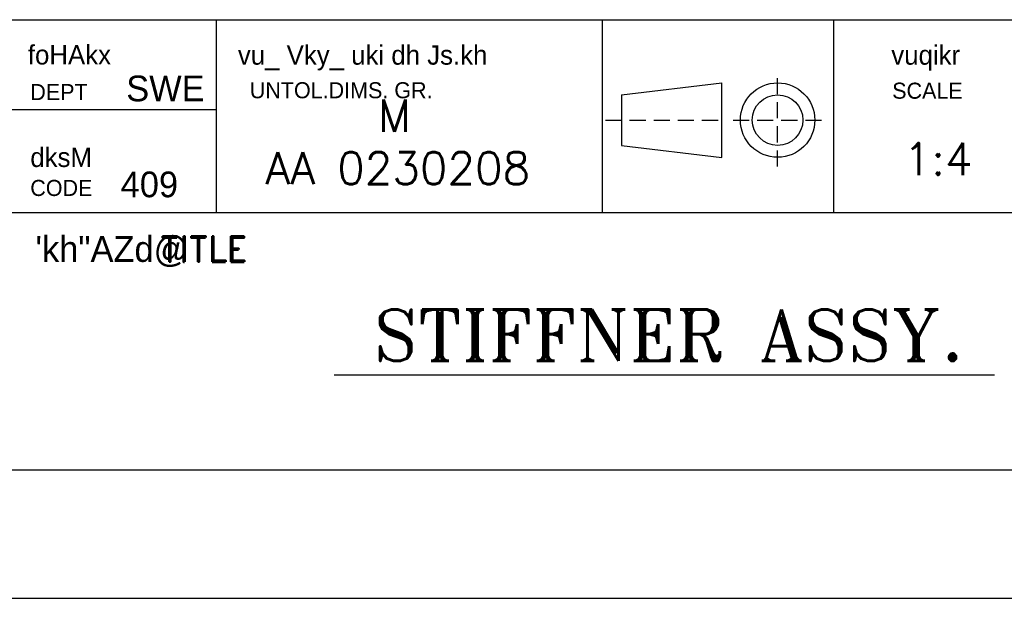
# Model space of a CAD drawing. Extents: x 10867 to 12547, y -210 to 978.
# Tile 3 of 7: x 11830 to 12136, y -210 to -30. Entities that reach past the tile are written whole.
import ezdxf
from ezdxf.enums import TextEntityAlignment as Align

# ---------------------------------------------------------------- set-up
doc = ezdxf.new("R2010")
doc.units = 0
doc.header["$LTSCALE"] = 5
doc.header["$MEASUREMENT"] = 0
doc.linetypes.add('HIDDEN', pattern=[0.375, 0.25, -0.125])
doc.layers.get('0').update_dxf_attribs({"linetype": 'CONTINUOUS'})
doc.layers.add('6', color=6, linetype='CONTINUOUS')
doc.layers.add('TEXT', color=3, linetype='CONTINUOUS')
doc.styles.add('HINDI', font='hindi')
doc.styles.add('ROMAND', font='romand', dxfattribs={"height": 3})
doc.styles.add('ROMANS', font='romans.shx')
doc.styles.add('ROMANT', font='romant.shx')

# ---------------------------------------------------------------- blocks, each defined once
blk = doc.blocks.new('A3')
for p, q in [((170, 45), (410, 45)), ((256, 30), (256, 45)), ((286, 30), (286, 45)), ((304, 30), (304, 45)), ((240, 30), (410, 30)), ((20, 10), (410, 10)), ((170, 10), (410, 10)), ((0, 0), (420, 0))]:
    blk.add_line(p, q)
at = {"layer": 'TEXT', "linetype": 'HIDDEN'}
for p, q in [((299.623, 33.584), (299.623, 40.63)), ((286.244, 37.192), (295.345, 37.192)), ((296.157, 37.192), (303.207, 37.192))]:
    blk.add_line(p, q, dxfattribs=at)
at = {"layer": 'TEXT'}
for p, q in [((287.492, 39.156), (295.286, 40.088)), ((295.286, 34.295), (295.286, 40.088)), ((287.492, 39.156), (287.492, 35.227)), ((256, 38), (240, 38)), ((287.492, 35.227), (295.286, 34.295))]:
    blk.add_line(p, q, dxfattribs=at)
for radius in [2.896, 1.965]:
    blk.add_circle((299.623, 37.192), radius, dxfattribs=at)
at = {"style": 'HINDI'}
for s, height, p in [('foHAkx', 1.5, (241.334, 41.52)), ('vu_ Vky_ uki dh Js.kh', 1.5, (257.664, 41.501)), ('vuqikr', 1.5, (308.463, 41.501)), ('dksM', 1.5, (241.526, 33.545)), ('\'kh"AZd@', 2, (241.924, 26.165))]:
    blk.add_text(s, height=height, dxfattribs=at).set_placement(p)
for s, p in [('SWE', (248.986, 38.654)), ('409', (248.551, 31.191))]:
    blk.add_text(s, height=2).set_placement(p)
at = {"color": 7, "style": 'ROMANS', "width": 1.3}
blk.add_attdef('DRG_NO', (81.193, 282.789), '', height=3.5, rotation=180, dxfattribs=at)
at = {"style": 'ROMANS'}
for tag, p, width in [('SHTNO', (13.589, 112.796), 0.8), ('REV_NO', (13.609, 103.509), 0.8), ('DRG_NO', (13.688, 75.163), 0.9)]:
    blk.add_attdef(tag, p, '', height=2.8, rotation=90, dxfattribs=dict(at, width=width))
at = {"color": 7, "style": 'ROMANS'}
for tag, p, height in [('PRODUCT', (309.081, 74.125), 4), ('DRN_SIGN', (366.754, 58.083), 1), ('CHD_SIGN', (366.794, 52.108), 1), ('APP_SIGN', (367.443, 46.306), 1), ('TITLE1', (257.161, 19.996), 3.5), ('TITLE2', (256.849, 13.78), 3.5)]:
    blk.add_attdef(tag, p, '', height=height, dxfattribs=at)
for tag, height, p in [('DRN_BY', 2, (352.453, 59.462)), ('DRN_DATE', 1.5, (390.703, 59.562)), ('CHD_BY', 2, (352.453, 53.454)), ('CHD_DATE', 1.5, (390.606, 54.046)), ('NOVAR', 2.5, (403.979, 50.511)), ('APP_BY', 2, (352.453, 47.446)), ('APP_DATE', 1.5, (390.606, 47.546)), ('REFTOASSY', 2.5, (357.116, 34.38)), ('ITNO', 2.5, (390.337, 34.655)), ('SCALE', 2.5, (313.439, 33.999)), ('NOIT', 2.5, (404.463, 32.959)), ('REV_NO', 3.5, (404.113, 21.064)), ('SHTNO', 2.5, (364.939, 12.481)), ('NOSHT', 2.5, (406.967, 12.659))]:
    blk.add_attdef(tag, text='', height=height, dxfattribs=at).set_placement(p, align=Align.MIDDLE)
at = {"color": 7, "style": 'ROMANS', "width": 0.8}
blk.add_attdef('WEIGHT', text='', height=2.3, dxfattribs=at).set_placement((330.676, 33.745), align=Align.MIDDLE)
at = {"color": 7, "style": 'ROMANS', "width": 1.3}
blk.add_attdef('DRG_NO', (341.377, 19.211), '', height=3.5, dxfattribs=at)
at = {"layer": 'TEXT'}
for s, p in [('DEPT', (241.525, 38.747)), ('UNTOL.DIMS. GR.', (258.589, 38.888)), ('SCALE', (308.532, 38.853)), ('CODE', (241.525, 31.29))]:
    blk.add_text(s, height=1.25, dxfattribs=at).set_placement(p)
at = {"layer": 'TEXT', "style": 'ROMAND'}
blk.add_text('TITLE', height=2, dxfattribs=at).set_placement((251.636, 26.167))

msp = doc.modelspace()

# ---------------------------------------------------------------- linework, layer by layer
at = {"layer": '6'}
msp.add_line((11927.81, -140.6), (12133.15, -140.6), dxfattribs=at)

# ---------------------------------------------------------------- block references
at = {"xscale": 4, "yscale": 4, "zscale": 4}
msp.add_blockref('A3', (10867.17, -210.09), dxfattribs=at)

# ---------------------------------------------------------------- texts
at = {"layer": '6'}
for s, height, style, p in [('M', 10, 'ROMANS', (11946.57, -59.93)), ('1:4', 10, 'ROMANS', (12115.56, -73.43)), ('AA 0230208', 10, 'ROMANS', (11947.57, -76.28)), ('STIFFNER ASSY.', 16, 'ROMANT', (12031.95, -128.25))]:
    msp.add_text(s, height=height, dxfattribs=dict(at, style=style)).set_placement(p, align=Align.MIDDLE)

doc.saveas('drawing.dxf')
